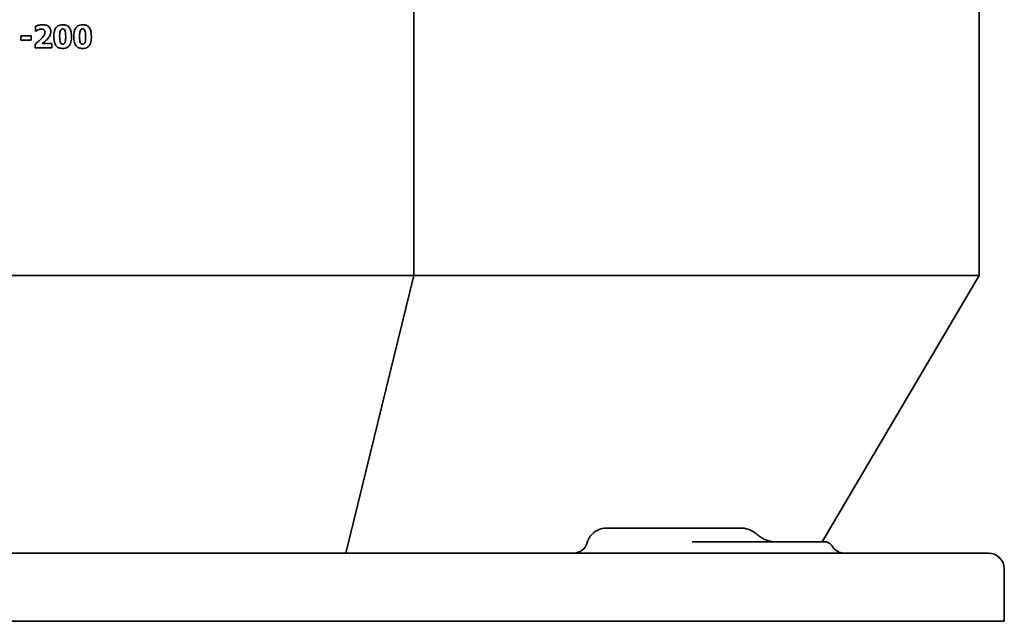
# Model space of a CAD drawing. Header units: millimetres. Extents: x 202 to 638, y 164 to 430.
# Tile 5 of 9: x 421 to 638, y 164 to 296. Entities that reach past the tile are written whole.
import ezdxf

# ---------------------------------------------------------------- set-up
doc = ezdxf.new("R2010")
doc.units = ezdxf.units.MM
doc.header["$LTSCALE"] = 2
doc.layers.add('Krawędzie widoczne(ISO)', color=7, linetype='Continuous', lineweight=35, true_color=0x262659)

msp = doc.modelspace()

# ---------------------------------------------------------------- linework, layer by layer
at = {"layer": 'Krawędzie widoczne(ISO)'}
for p, q in [((507.81, 240.1), (507.81, 371.6)), ((632, 240.1), (632, 371.6)), ((424.73, 294.88), (424.73, 293.79)), ((421.51, 292.77), (421.51, 291.83)), ((423.73, 292.77), (421.51, 292.77)), ((423.73, 291.83), (423.73, 292.77)), ((424.73, 293.79), (424.83, 293.79)), ((421.51, 291.83), (423.73, 291.83)), ((424.61, 290.91), (424.61, 290.09)), ((424.61, 290.09), (428.29, 290.09)), ((428.29, 291.04), (426.17, 291.04)), ((428.29, 290.09), (428.29, 291.04)), ((332.19, 240.1), (507.81, 240.1)), ((507.81, 240.1), (492.9, 179.1)), ((507.81, 240.1), (632, 240.1)), ((632, 240.1), (597.48, 181.6)), ((553.13, 184.6), (550.18, 184.6)), ((560.62, 184.6), (553.13, 184.6)), ((564.75, 184.6), (560.62, 184.6)), ((579.54, 184.6), (564.75, 184.6)), ((575.83, 181.6), (568.95, 181.6)), ((597.97, 181.6), (575.83, 181.6)), ((629.5, 179.1), (210.5, 179.1)), ((629.5, 179.1), (634, 179.1)), ((637.5, 175.6), (637.5, 164.1)), ((629.5, 164.1), (210.5, 164.1)), ((629.5, 164.1), (637.5, 164.1))]:
    msp.add_line(p, q, dxfattribs=at)
for centre, radius, start, end in [((542.95, 182.1), 3, 270, 344.5296), ((602.3, 182.1), 3, 210.0077, 270), ((602.3, 182.1), 3, 210.0048, 210.0077), ((634, 175.6), 3.5, 0, 90)]:
    msp.add_arc(centre, radius, start, end, dxfattribs=at)
for points, knots in [([(426.26, 295.19), (425.86, 295.19), (425.52, 295.12), (425.11, 295.01), (424.89, 294.95), (424.73, 294.88)], [-0.1042334, -0.1042334, -0.1042334, -0.1042334, -0.0513067, -0.0513067, 0, 0, 0, 0]), ([(425.3, 294.07), (425.47, 294.14), (425.59, 294.17), (425.77, 294.22), (425.89, 294.23), (426.01, 294.23)], [-0.05362507, -0.05362507, -0.05362507, -0.05362507, -0.03662024, -0.03662024, 0, 0, 0, 0]), ([(426.01, 294.23), (426.09, 294.23), (426.16, 294.23), (426.31, 294.2), (426.37, 294.18), (426.52, 294.11), (426.58, 294.06), (426.68, 293.96), (426.72, 293.9), (426.79, 293.72), (426.8, 293.62), (426.8, 293.51)], [-0.101571, -0.101571, -0.101571, -0.101571, -0.086785, -0.086785, -0.0736921, -0.0736921, -0.0554272, -0.0554272, -0.0317242, -0.0317242, 0, 0, 0, 0]), ([(428.07, 293.68), (428.07, 293.8), (428.06, 293.92), (428.01, 294.16), (427.98, 294.26), (427.86, 294.52), (427.76, 294.65), (427.54, 294.86), (427.39, 294.97), (426.87, 295.16), (426.56, 295.19), (426.26, 295.19)], [-0.3963183, -0.3963183, -0.3963183, -0.3963183, -0.3256441, -0.3256441, -0.26108, -0.26108, -0.1645971, -0.1645971, -0.0891611, -0.0891611, 0, 0, 0, 0]), ([(429.19, 294.54), (428.98, 294.24), (428.9, 293.92), (428.77, 293.36), (428.75, 292.96), (428.75, 292.59)], [-0.1709581, -0.1709581, -0.1709581, -0.1709581, -0.110669, -0.110669, 0, 0, 0, 0]), ([(430.68, 295.19), (430.48, 295.19), (430.28, 295.17), (429.86, 295.07), (429.71, 294.99), (429.44, 294.83), (429.3, 294.69), (429.19, 294.54)], [-0.1282298, -0.1282298, -0.1282298, -0.1282298, -0.0954073, -0.0954073, -0.0580656, -0.0580656, 0, 0, 0, 0]), ([(430.01, 292.59), (430.01, 292.92), (430.02, 293.28), (430.11, 293.76), (430.15, 293.88), (430.22, 294.01), (430.26, 294.08), (430.36, 294.17), (430.41, 294.21), (430.53, 294.26), (430.6, 294.27), (430.68, 294.27)], [-0.1218552, -0.1218552, -0.1218552, -0.1218552, -0.0869421, -0.0869421, -0.0624719, -0.0624719, -0.0405472, -0.0405472, -0.0217565, -0.0217565, 0, 0, 0, 0]), ([(432.17, 294.52), (432.09, 294.64), (431.99, 294.74), (431.76, 294.93), (431.64, 295), (431.24, 295.16), (430.95, 295.19), (430.68, 295.19)], [-0.1705432, -0.1705432, -0.1705432, -0.1705432, -0.1265208, -0.1265208, -0.0829539, -0.0829539, 0, 0, 0, 0]), ([(430.68, 294.27), (430.72, 294.27), (430.76, 294.27), (430.83, 294.25), (430.87, 294.24), (430.96, 294.2), (431.01, 294.16), (431.11, 294.05), (431.16, 293.97), (431.27, 293.69), (431.34, 293.33), (431.34, 292.59)], [-0.448071, -0.448071, -0.448071, -0.448071, -0.4089417, -0.4089417, -0.3722532, -0.3722532, -0.3081506, -0.3081506, -0.220787, -0.220787, 0, 0, 0, 0]), ([(432.6, 292.59), (432.6, 293.17), (432.54, 293.59), (432.39, 294.1), (432.3, 294.32), (432.17, 294.52)], [-0.1601145, -0.1601145, -0.1601145, -0.1601145, -0.0705184, -0.0705184, 0, 0, 0, 0]), ([(433.57, 294.54), (433.36, 294.24), (433.28, 293.92), (433.15, 293.36), (433.13, 292.96), (433.13, 292.59)], [-0.1709581, -0.1709581, -0.1709581, -0.1709581, -0.110669, -0.110669, 0, 0, 0, 0]), ([(435.06, 295.19), (434.86, 295.19), (434.66, 295.17), (434.24, 295.07), (434.09, 294.99), (433.82, 294.83), (433.68, 294.69), (433.57, 294.54)], [-0.1282298, -0.1282298, -0.1282298, -0.1282298, -0.0954073, -0.0954073, -0.0580656, -0.0580656, 0, 0, 0, 0]), ([(434.39, 292.59), (434.39, 292.92), (434.4, 293.28), (434.49, 293.76), (434.53, 293.88), (434.6, 294.01), (434.64, 294.08), (434.74, 294.17), (434.79, 294.21), (434.91, 294.26), (434.99, 294.27), (435.06, 294.27)], [-0.1218552, -0.1218552, -0.1218552, -0.1218552, -0.0869421, -0.0869421, -0.0624719, -0.0624719, -0.0405472, -0.0405472, -0.0217565, -0.0217565, 0, 0, 0, 0]), ([(436.55, 294.52), (436.47, 294.64), (436.37, 294.74), (436.14, 294.93), (436.02, 295), (435.62, 295.16), (435.33, 295.19), (435.06, 295.19)], [-0.1705432, -0.1705432, -0.1705432, -0.1705432, -0.1265208, -0.1265208, -0.0829539, -0.0829539, 0, 0, 0, 0]), ([(435.06, 294.27), (435.1, 294.27), (435.14, 294.27), (435.21, 294.25), (435.25, 294.24), (435.34, 294.2), (435.39, 294.16), (435.49, 294.05), (435.54, 293.97), (435.65, 293.69), (435.72, 293.33), (435.72, 292.59)], [-0.448071, -0.448071, -0.448071, -0.448071, -0.4089417, -0.4089417, -0.3722532, -0.3722532, -0.3081506, -0.3081506, -0.220787, -0.220787, 0, 0, 0, 0]), ([(436.98, 292.59), (436.98, 293.17), (436.92, 293.59), (436.77, 294.1), (436.68, 294.32), (436.55, 294.52)], [-0.1601145, -0.1601145, -0.1601145, -0.1601145, -0.0705184, -0.0705184, 0, 0, 0, 0]), ([(426.1, 292.23), (425.84, 291.96), (425.58, 291.72), (425.18, 291.37), (424.89, 291.13), (424.61, 290.91)], [-0.1602242, -0.1602242, -0.1602242, -0.1602242, -0.1081525, -0.1081525, 0, 0, 0, 0]), ([(424.83, 293.79), (424.89, 293.83), (424.95, 293.87), (425.1, 293.97), (425.21, 294.02), (425.3, 294.07)], [-0.05452017, -0.05452017, -0.05452017, -0.05452017, -0.03263505, -0.03263505, 0, 0, 0, 0]), ([(426.8, 293.51), (426.8, 293.41), (426.79, 293.31), (426.72, 293.07), (426.67, 292.97), (426.51, 292.68), (426.31, 292.45), (426.1, 292.23)], [-0.131036, -0.131036, -0.131036, -0.131036, -0.1133618, -0.1133618, -0.0896221, -0.0896221, 0, 0, 0, 0]), ([(427.17, 291.9), (427.64, 292.37), (427.83, 292.72), (428.02, 293.19), (428.07, 293.43), (428.07, 293.68)], [-0.1526065, -0.1526065, -0.1526065, -0.1526065, -0.0743965, -0.0743965, 0, 0, 0, 0]), ([(428.75, 292.59), (428.75, 292.24), (428.77, 291.72), (428.96, 291.06), (429.05, 290.84), (429.19, 290.65)], [-0.207803, -0.207803, -0.207803, -0.207803, -0.0700521, -0.0700521, 0, 0, 0, 0]), ([(430.68, 290.91), (430.64, 290.91), (430.6, 290.91), (430.53, 290.93), (430.49, 290.94), (430.4, 290.98), (430.35, 291.02), (430.24, 291.13), (430.2, 291.21), (430.07, 291.52), (430.01, 291.91), (430.01, 292.59)], [-0.3923918, -0.3923918, -0.3923918, -0.3923918, -0.3603113, -0.3603113, -0.3301596, -0.3301596, -0.2770645, -0.2770645, -0.2038006, -0.2038006, 0, 0, 0, 0]), ([(431.34, 292.59), (431.34, 292.25), (431.33, 291.9), (431.24, 291.42), (431.2, 291.3), (431.13, 291.16), (431.09, 291.1), (430.99, 291.01), (430.94, 290.97), (430.82, 290.92), (430.75, 290.91), (430.68, 290.91)], [-0.1226389, -0.1226389, -0.1226389, -0.1226389, -0.0865815, -0.0865815, -0.0615744, -0.0615744, -0.0396622, -0.0396622, -0.0211804, -0.0211804, 0, 0, 0, 0]), ([(432.16, 290.64), (432.25, 290.76), (432.31, 290.88), (432.44, 291.2), (432.48, 291.37), (432.58, 291.82), (432.6, 292.22), (432.6, 292.59)], [-0.1567633, -0.1567633, -0.1567633, -0.1567633, -0.1385282, -0.1385282, -0.1119091, -0.1119091, 0, 0, 0, 0]), ([(433.13, 292.59), (433.13, 292.24), (433.15, 291.72), (433.34, 291.06), (433.43, 290.84), (433.57, 290.65)], [-0.207803, -0.207803, -0.207803, -0.207803, -0.0700521, -0.0700521, 0, 0, 0, 0]), ([(435.06, 290.91), (435.02, 290.91), (434.98, 290.91), (434.91, 290.93), (434.87, 290.94), (434.78, 290.98), (434.73, 291.02), (434.62, 291.13), (434.58, 291.21), (434.45, 291.52), (434.39, 291.91), (434.39, 292.59)], [-0.3923918, -0.3923918, -0.3923918, -0.3923918, -0.3603113, -0.3603113, -0.3301596, -0.3301596, -0.2770645, -0.2770645, -0.2038006, -0.2038006, 0, 0, 0, 0]), ([(435.72, 292.59), (435.72, 292.25), (435.71, 291.9), (435.62, 291.42), (435.58, 291.3), (435.51, 291.16), (435.47, 291.1), (435.37, 291.01), (435.32, 290.97), (435.2, 290.92), (435.13, 290.91), (435.06, 290.91)], [-0.1226389, -0.1226389, -0.1226389, -0.1226389, -0.0865815, -0.0865815, -0.0615744, -0.0615744, -0.0396622, -0.0396622, -0.0211804, -0.0211804, 0, 0, 0, 0]), ([(436.54, 290.64), (436.63, 290.76), (436.69, 290.88), (436.82, 291.2), (436.86, 291.37), (436.96, 291.82), (436.98, 292.22), (436.98, 292.59)], [-0.1567633, -0.1567633, -0.1567633, -0.1567633, -0.1385282, -0.1385282, -0.1119091, -0.1119091, 0, 0, 0, 0]), ([(426.17, 291.04), (426.31, 291.14), (426.44, 291.25), (426.78, 291.53), (426.98, 291.71), (427.17, 291.9)], [-0.1317322, -0.1317322, -0.1317322, -0.1317322, -0.0790035, -0.0790035, 0, 0, 0, 0]), ([(429.19, 290.65), (429.27, 290.53), (429.36, 290.43), (429.58, 290.25), (429.71, 290.18), (430.1, 290.02), (430.39, 289.99), (430.68, 289.99)], [-0.169303, -0.169303, -0.169303, -0.169303, -0.1270756, -0.1270756, -0.0848968, -0.0848968, 0, 0, 0, 0]), ([(430.68, 289.99), (430.88, 289.99), (431.08, 290), (431.4, 290.08), (431.58, 290.14), (431.92, 290.35), (432.05, 290.48), (432.16, 290.64)], [-0.2205178, -0.2205178, -0.2205178, -0.2205178, -0.120761, -0.120761, -0.0575663, -0.0575663, 0, 0, 0, 0]), ([(433.57, 290.65), (433.65, 290.53), (433.74, 290.43), (433.96, 290.25), (434.09, 290.18), (434.48, 290.02), (434.77, 289.99), (435.06, 289.99)], [-0.169303, -0.169303, -0.169303, -0.169303, -0.1270756, -0.1270756, -0.0848968, -0.0848968, 0, 0, 0, 0]), ([(435.06, 289.99), (435.26, 289.99), (435.46, 290), (435.78, 290.08), (435.96, 290.14), (436.3, 290.35), (436.43, 290.48), (436.54, 290.64)], [-0.2205178, -0.2205178, -0.2205178, -0.2205178, -0.120761, -0.120761, -0.0575663, -0.0575663, 0, 0, 0, 0]), ([(545.84, 181.3), (545.96, 181.72), (546.14, 182.13), (546.62, 182.9), (546.94, 183.26), (547.67, 183.87), (548.09, 184.12), (548.99, 184.47), (549.47, 184.57), (550.03, 184.6), (550.1, 184.6), (550.18, 184.6)], [0, 0, 0, 0, 0.1308871, 0.1308871, 0.2730389, 0.2730389, 0.4157694, 0.4157694, 0.5605998, 0.5605998, 0.5829974, 0.5829974, 0.5829974, 0.5829974]), ([(579.54, 184.6), (580.1, 184.6), (580.66, 184.51), (581.73, 184.16), (582.24, 183.9), (582.78, 183.52), (582.85, 183.46), (582.92, 183.41)], [0, 0, 0, 0, 0.1696363, 0.1696363, 0.3434962, 0.3434962, 0.3707068, 0.3707068, 0.3707068, 0.3707068]), ([(583.93, 182.65), (583.94, 182.64), (583.96, 182.63), (583.98, 182.62), (583.99, 182.61), (584.02, 182.59), (584.03, 182.58), (584.08, 182.55), (584.11, 182.53), (584.18, 182.48), (584.21, 182.46), (584.33, 182.39), (584.41, 182.34), (584.76, 182.14), (585.03, 182.01), (585.57, 181.81), (585.83, 181.73), (586.33, 181.62), (586.55, 181.6), (586.76, 181.6)], [0, 0, 0, 0, 0.0059836, 0.0059836, 0.0107368, 0.0107368, 0.0171468, 0.0171468, 0.0312877, 0.0312877, 0.0453577, 0.0453577, 0.0820982, 0.0820982, 0.1925315, 0.1925315, 0.3048278, 0.3048278, 0.4221181, 0.4221181, 0.4221181, 0.4221181]), ([(597.97, 181.6), (598.08, 181.6), (598.19, 181.59), (598.41, 181.55), (598.51, 181.53), (598.82, 181.43), (599.01, 181.32), (599.39, 181.04), (599.57, 180.83), (599.7, 180.6)], [0, 0, 0, 0, 0.0331105, 0.0331105, 0.0653683, 0.0653683, 0.1286787, 0.1286787, 0.2084894, 0.2084894, 0.2084894, 0.2084894])]:
    msp.add_open_spline(points, degree=3, knots=knots, dxfattribs=at)
for points in [[(582.92, 183.41), (582.92, 183.41), (582.93, 183.41), (582.93, 183.4)], [(582.93, 183.4), (582.95, 183.39), (582.96, 183.38), (582.98, 183.37)], [(582.99, 183.36), (583.29, 183.13), (583.59, 182.9), (583.91, 182.67)]]:
    msp.add_open_spline(points, degree=3, dxfattribs=at)

doc.saveas('drawing.dxf')
